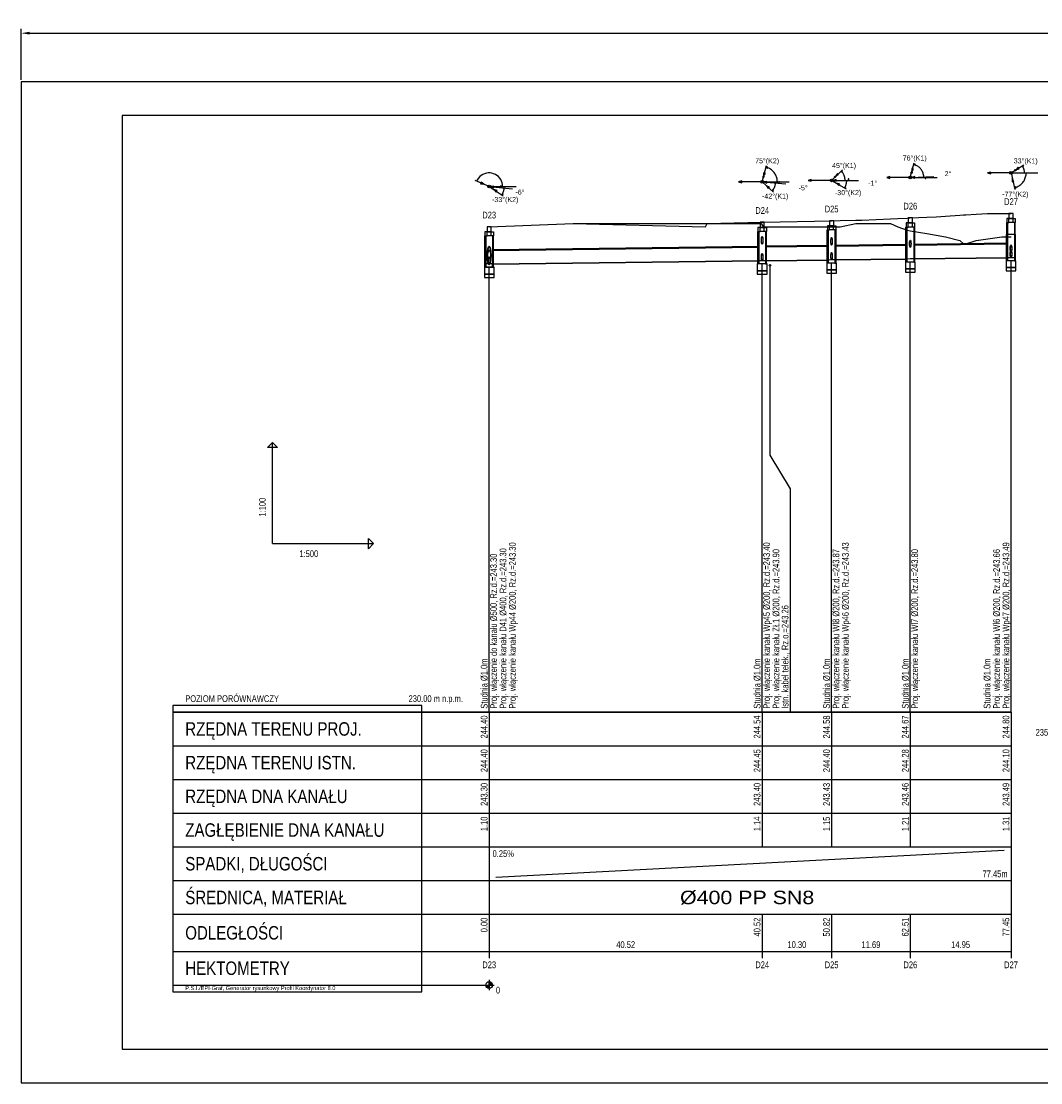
# Model space of a CAD drawing. Header units: metres. Extents: x 0 to 2625, y -705 to 306.
# Tile 2 of 34: x 0 to 303, y -360 to -45. Entities that reach past the tile are written whole.
import ezdxf
from ezdxf.enums import TextEntityAlignment as Align

# ---------------------------------------------------------------- set-up
doc = ezdxf.new("R2010")
doc.units = ezdxf.units.M
doc.header["$LTSCALE"] = 0.2
doc.layers.get('0').update_dxf_attribs({"color": 250, "linetype": 'CONTINUOUS'})
doc.layers.get('Defpoints').update_dxf_attribs({"linetype": 'CONTINUOUS'})
for name, color, linetype in [('Liczby', 7, 'CONTINUOUS'), ('Linie_opisowe', 7, 'CONTINUOUS'), ('Linie_tabeli', 7, 'CONTINUOUS'), ('Odcinki', 7, 'CONTINUOUS'), ('Opis_PZ', 7, 'CONTINUOUS'), ('Opis_uzbr_n', 7, 'CONTINUOUS'), ('Opis_wl', 7, 'CONTINUOUS'), ('Osie', 7, 'CONTINUOUS'), ('Teren_istn', 3, 'CONTINUOUS'), ('Teren_proj', 2, 'CONTINUOUS'), ('Uzbr_podz', 7, 'CONTINUOUS'), ('warstwa_nr_0', 8, 'CONTINUOUS'), ('Wezly', 7, 'CONTINUOUS'), ('Wymiary', 7, 'CONTINUOUS')]:
    doc.layers.add(name, color=color, linetype=linetype)
doc.styles.get("Standard").update_dxf_attribs({"font": 'arial.ttf'})
doc.dimstyles.new('ISO-25', dxfattribs={"dimtxt": 2.5, "dimasz": 2.5, "dimexe": 1.25, "dimexo": 0.625, "dimtad": 1, "dimdec": 4, "dimdsep": 46, "dimtxsty": 'Standard', "dimcen": 2.5, "dimadec": 0, "dimazin": 0, "dimtfac": 1, "dimtdec": 4, "dimtmove": 0, "dimatfit": 3, "dimfxl": 1, "dimtolj": 1, "dimtzin": 0, "dimarcsym": 0})

# ---------------------------------------------------------------- blocks, each defined once
blk = doc.blocks.new('*D4')
at = {"color": 0, "lineweight": -2, "transparency": 16777216}
for p, q in [((0, -61.93), (0, -46.83)), ((2218.36, -61.93), (2218.36, -46.83)), ((2.5, -48.08), (2215.86, -48.08))]:
    blk.add_line(p, q, dxfattribs=at)
at = {"color": 0, "transparency": 16777216}
for points in [[(2.5, -47.66), (2.5, -48.49), (0, -48.08)], [(2215.86, -47.66), (2215.86, -48.49), (2218.36, -48.08)]]:
    blk.add_solid(points, dxfattribs=at)
at = {"layer": 'Defpoints', "color": 0, "transparency": 16777216}
for p in [(2218.36, -48.08), (0, -62.56), (2218.36, -62.56)]:
    blk.add_point(p, dxfattribs=at)
at = {"color": 0, "transparency": 16777216, "insert": (1109.18, -46.17), "char_height": 2.5, "attachment_point": 5}
blk.add_mtext('\\A1;2218.356', dxfattribs=at)

msp = doc.modelspace()

# ---------------------------------------------------------------- linework, layer by layer
at = {"layer": 'Liczby'}
for p, q in [((137.42, -330.55751), (140.42, -330.55751)), ((137.42, -330.55751), (140.42, -330.55751)), ((137.9224, -330.62731), (139.9176, -330.48771)), ((137.9224, -330.62731), (139.9176, -330.48771)), ((137.9297, -330.69671), (139.9103, -330.41831)), ((137.9297, -330.69671), (139.9103, -330.41831)), ((137.9419, -330.76541), (139.8981, -330.34961)), ((137.9419, -330.76541), (139.8981, -330.34961)), ((137.9587, -330.83311), (139.8813, -330.28191)), ((137.9587, -330.83311), (139.8813, -330.28191)), ((137.9803, -330.89951), (139.8597, -330.21551)), ((137.9803, -330.89951), (139.8597, -330.21551)), ((138.0065, -330.96421), (139.8335, -330.15081)), ((138.0065, -330.96421), (139.8335, -330.15081)), ((138.0371, -331.02701), (139.8029, -330.08801)), ((138.0371, -331.02701), (139.8029, -330.08801)), ((138.072, -331.08741), (139.768, -330.02761)), ((138.072, -331.08741), (139.768, -330.02761)), ((138.111, -331.14531), (139.729, -329.96971)), ((138.111, -331.14531), (139.729, -329.96971)), ((138.154, -331.20031), (139.686, -329.91471)), ((138.154, -331.20031), (139.686, -329.91471)), ((138.2007, -331.25221), (139.6393, -329.86281)), ((138.2007, -331.25221), (139.6393, -329.86281)), ((138.2509, -331.30061), (139.5891, -329.81441)), ((138.2509, -331.30061), (139.5891, -329.81441)), ((138.3043, -331.34551), (139.5357, -329.76951)), ((138.3043, -331.34551), (139.5357, -329.76951)), ((138.3608, -331.38651), (139.4792, -329.72851)), ((138.3608, -331.38651), (139.4792, -329.72851)), ((138.42, -331.42351), (139.42, -329.69151)), ((138.42, -331.42351), (139.42, -329.69151)), ((138.4816, -331.45631), (139.3584, -329.65871)), ((138.4816, -331.45631), (139.3584, -329.65871)), ((138.5454, -331.48471), (139.2946, -329.63031)), ((138.5454, -331.48471), (139.2946, -329.63031)), ((138.611, -331.50861), (139.229, -329.60641)), ((138.611, -331.50861), (139.229, -329.60641)), ((138.6781, -331.52781), (139.1619, -329.58721)), ((138.6781, -331.52781), (139.1619, -329.58721)), ((138.7464, -331.54231), (139.0936, -329.57271)), ((138.7464, -331.54231), (139.0936, -329.57271)), ((138.8155, -331.55201), (139.0245, -329.56301)), ((138.8155, -331.55201), (139.0245, -329.56301)), ((138.8851, -331.55691), (138.9549, -329.55811)), ((138.8851, -331.55691), (138.9549, -329.55811)), ((138.92, -329.05751), (138.92, -332.05751)), ((138.92, -329.05751), (138.92, -332.05751))]:
    msp.add_line(p, q, dxfattribs=at)
msp.add_circle((138.92, -330.55751), 1, dxfattribs=at)
msp.add_circle((138.92, -330.55751), 1, dxfattribs=at)
at = {"layer": 'Linie_opisowe'}
msp.add_lwpolyline([(222.26, -116.95751), (222.26, -173.31751), (228.2595, -183.31751), (228.2595, -249.55751)], dxfattribs=at)
at = {"layer": 'Linie_tabeli'}
for p, q in [((74.568, -199.55751), (74.568, -169.55751)), ((74.568, -199.55751), (104.568, -199.55751)), ((138.92, -249.55751), (138.92, -259.55751)), ((138.92, -249.55751), (138.92, -320.55751)), ((219.9595, -249.55751), (219.9595, -259.55751)), ((240.5622, -249.55751), (240.5622, -259.55751)), ((263.9334, -249.55751), (263.9334, -259.55751)), ((293.825, -249.55751), (293.825, -259.55751)), ((293.825, -249.55751), (293.825, -320.55751)), ((45, -259.55751), (138.92, -259.55751)), ((138.92, -259.55751), (293.825, -259.55751)), ((138.92, -259.55751), (138.92, -289.55751)), ((219.9595, -259.55751), (219.9595, -289.55751)), ((240.5622, -259.55751), (240.5622, -289.55751)), ((263.9334, -259.55751), (263.9334, -289.55751)), ((293.825, -259.55751), (293.825, -289.55751)), ((45, -269.55751), (138.92, -269.55751)), ((138.92, -269.55751), (293.825, -269.55751)), ((45, -279.55751), (138.92, -279.55751)), ((138.92, -279.55751), (293.825, -279.55751)), ((45, -289.55751), (138.92, -289.55751)), ((138.92, -289.55751), (293.825, -289.55751)), ((138.92, -289.55751), (138.92, -299.55751)), ((293.825, -289.55751), (293.825, -299.55751)), ((140.92, -298.55751), (291.825, -290.55751)), ((45, -299.55751), (138.92, -299.55751)), ((138.92, -299.55751), (293.825, -299.55751)), ((293.825, -299.55751), (293.825, -309.55751)), ((45, -309.55751), (138.92, -309.55751)), ((138.92, -309.55751), (293.825, -309.55751)), ((138.92, -309.55751), (138.92, -322.55751)), ((219.9595, -309.55751), (219.9595, -322.55751)), ((240.5622, -309.55751), (240.5622, -322.55751)), ((263.9334, -309.55751), (263.9334, -322.55751)), ((293.825, -309.55751), (293.825, -322.55751)), ((45, -320.55751), (138.92, -320.55751)), ((138.92, -320.55751), (293.825, -320.55751)), ((45, -330.55751), (138.92, -330.55751))]:
    msp.add_line(p, q, dxfattribs=at)
for points in [[(30, -349.55751), (2208.356, -349.55751), (2208.356, -72.55751), (30, -72.55751)], [(74.568, -169.55751), (76.068, -171.05751), (73.068, -171.05751)], [(104.568, -199.55751), (103.068, -201.05751), (103.068, -198.05751)], [(45, -332.55751), (118.92, -332.55751), (118.92, -247.55751), (45, -247.55751)]]:
    msp.add_lwpolyline(points, close=True, dxfattribs=at)
for points in [[(219.9595, -249.55751), (219.9595, -116.55701)], [(240.5622, -249.55751), (240.5622, -116.29951)], [(263.9334, -249.55751), (263.9334, -116.00731)], [(293.825, -249.55751), (293.825, -115.63371)], [(138.92, -249.55751), (138.92, -117.55751)]]:
    msp.add_lwpolyline(points, dxfattribs=at)
for points in [[(45, -249.55751, 0.5, 0.5, 0), (138.92, -249.55751, 0.5, 0.5, 0)], [(138.92, -249.55751, 0.5, 0.5, 0), (293.825, -249.55751, 0.5, 0.5, 0)]]:
    msp.add_lwpolyline(points, format="xyseb", dxfattribs=at)
at = {"layer": 'Odcinki'}
for points in [[(139.92, -112.54501), (218.9595, -111.55701), (218.9595, -111.35701), (139.92, -112.34501)], [(220.9595, -111.53201), (239.5622, -111.29951), (239.5622, -111.09951), (220.9595, -111.33201)], [(241.5622, -111.27451), (262.9334, -111.00731), (262.9334, -110.80731), (241.5622, -111.07451)], [(264.9334, -110.98231), (292.825, -110.63371), (292.825, -110.43371), (264.9334, -110.78231)], [(139.92, -116.54501), (218.9595, -115.55701), (218.9595, -115.75701), (139.92, -116.74501)], [(220.9595, -115.53201), (239.5622, -115.29951), (239.5622, -115.49951), (220.9595, -115.73201)], [(241.5622, -115.27451), (262.9334, -115.00731), (262.9334, -115.20731), (241.5622, -115.47451)], [(264.9334, -114.98231), (292.825, -114.63371), (292.825, -114.83371), (264.9334, -115.18231)]]:
    msp.add_lwpolyline(points, close=True, dxfattribs=at)
at = {"layer": 'Opis_wl'}
for centre, major_axis in [((219.9595, -109.55751), (0, -1.1)), ((219.9595, -109.55751), (0, -1)), ((240.5622, -109.85751), (0, -1.1)), ((240.5622, -109.85751), (0, -1)), ((263.9334, -110.55751), (0, -1.1)), ((263.9334, -110.55751), (0, -1)), ((138.92, -114.05751), (0, -2.75)), ((138.92, -114.05751), (0, -2.5)), ((138.92, -114.55751), (0, -2.2)), ((138.92, -114.55751), (0, -2)), ((240.5622, -114.28701), (0, -1.1)), ((240.5622, -114.28701), (0, -1)), ((293.825, -111.95751), (0, -1.1)), ((293.825, -113.62121), (0, -1.1)), ((293.825, -111.95751), (0, -1)), ((293.825, -113.62121), (0, -1)), ((138.92, -115.55751), (0, -1.1)), ((138.92, -115.55751), (0, -1)), ((219.9595, -114.54451), (0, -1.1)), ((219.9595, -114.54451), (0, -1))]:
    msp.add_ellipse(centre, major_axis=major_axis, ratio=0.2, dxfattribs=at)
at = {"layer": 'Osie'}
for p, q in [((263.9334, -90.90491), (271.9334, -90.90491)), ((293.825, -89.55751), (301.825, -89.55751)), ((138.92, -93.55751), (146.92, -93.55751)), ((219.9595, -92.20271), (227.9595, -92.20271)), ((240.5622, -91.75411), (248.5622, -91.75411))]:
    msp.add_line(p, q, dxfattribs=at)
at = {"layer": 'Teren_istn'}
msp.add_lwpolyline([(138.92, -105.55751), (138.9591, -105.55751), (163.8525, -104.55751), (219.6292, -104.55751), (219.9595, -105.07301), (220.27, -105.55751), (240.5622, -105.55751), (243.0738, -105.55751), (247.7426, -104.55751), (258.0062, -104.55751), (260.1892, -105.55751), (262.9888, -106.55751), (263.9334, -106.71981), (268.8084, -107.55751), (274.4117, -108.55751), (278.614, -109.55751), (279.7644, -110.55751), (280.3752, -110.55751), (283.4619, -109.55751), (291.0752, -108.55751), (293.7229, -108.55751), (293.825, -108.55751)], dxfattribs=at)
at = {"layer": 'Teren_proj'}
msp.add_lwpolyline([(163.8525, -104.55751), (203.0913, -105.55751), (203.1044, -105.55751), (203.662, -104.55751), (219.6292, -104.20981), (219.9595, -104.20271), (220.27, -104.19591), (240.5622, -103.75411), (243.0738, -103.69941), (247.7426, -103.59771), (249.5906, -103.55751), (258.0062, -103.17461), (260.1892, -103.07521), (262.9888, -102.94791), (263.9334, -102.90491), (268.8084, -102.68311), (271.5679, -102.55751), (274.4117, -102.37171), (278.614, -102.09711), (279.7644, -102.02191), (280.3752, -101.98201), (283.4619, -101.78031), (286.872, -101.55751), (291.0752, -101.55751), (293.7229, -101.55751), (293.825, -101.55751)], dxfattribs=at)
at = {"layer": 'Uzbr_podz'}
msp.add_circle((222.26, -116.95751), 0.25, dxfattribs=at)
at = {"layer": 'warstwa_nr_0'}
msp.add_lwpolyline([(0, -359.55751), (2218.356, -359.55751), (2218.356, -62.55751), (0, -62.55751)], close=True, dxfattribs=at)
at = {"layer": 'Wezly'}
for p, q in [((294.425, -103.05751), (293.225, -103.05751)), ((139.52, -107.05751), (138.32, -107.05751)), ((220.5595, -105.70271), (219.3595, -105.70271)), ((220.5595, -106.90271), (219.3595, -106.90271)), ((241.1622, -105.25411), (239.9622, -105.25411)), ((241.1622, -106.45411), (239.9622, -106.45411)), ((264.5334, -104.40491), (263.3334, -104.40491)), ((264.5334, -105.60491), (263.3334, -105.60491)), ((294.425, -104.25751), (293.225, -104.25751)), ((139.52, -108.25751), (138.32, -108.25751)), ((294.945, -107.85751), (292.705, -107.85751))]:
    msp.add_line(p, q, dxfattribs=at)
for points in [[(239.9382, -105.25411), (241.1862, -105.25411), (241.1862, -103.75411), (239.9382, -103.75411)], [(263.3094, -104.40491), (264.5574, -104.40491), (264.5574, -102.90491), (263.3094, -102.90491)], [(293.225, -103.05751), (292.575, -103.05751), (292.575, -104.25751), (293.225, -104.25751)], [(293.201, -103.05751), (294.449, -103.05751), (294.449, -101.55751), (293.201, -101.55751)], [(294.425, -103.05751), (295.075, -103.05751), (295.075, -104.25751), (294.425, -104.25751)], [(138.32, -107.05751), (137.67, -107.05751), (137.67, -108.25751), (138.32, -108.25751)], [(138.296, -107.05751), (139.544, -107.05751), (139.544, -105.55751), (138.296, -105.55751)], [(139.52, -107.05751), (140.17, -107.05751), (140.17, -108.25751), (139.52, -108.25751)], [(218.9595, -116.55701), (218.6395, -116.55701), (218.6395, -106.90271), (218.9595, -106.90271)], [(219.3595, -105.70271), (218.7095, -105.70271), (218.7095, -106.90271), (219.3595, -106.90271)], [(219.3355, -105.70271), (220.5835, -105.70271), (220.5835, -104.20271), (219.3355, -104.20271)], [(220.5595, -105.70271), (221.2095, -105.70271), (221.2095, -106.90271), (220.5595, -106.90271)], [(220.9595, -116.55701), (221.2795, -116.55701), (221.2795, -106.90271), (220.9595, -106.90271)], [(239.5622, -116.29951), (239.2422, -116.29951), (239.2422, -106.45411), (239.5622, -106.45411)], [(239.9622, -105.25411), (239.3122, -105.25411), (239.3122, -106.45411), (239.9622, -106.45411)], [(241.1622, -105.25411), (241.8122, -105.25411), (241.8122, -106.45411), (241.1622, -106.45411)], [(241.5622, -116.29951), (241.8822, -116.29951), (241.8822, -106.45411), (241.5622, -106.45411)], [(262.9334, -116.00731), (262.6134, -116.00731), (262.6134, -105.60491), (262.9334, -105.60491)], [(263.3334, -104.40491), (262.6834, -104.40491), (262.6834, -105.60491), (263.3334, -105.60491)], [(264.5334, -104.40491), (265.1834, -104.40491), (265.1834, -105.60491), (264.5334, -105.60491)], [(264.9334, -116.00731), (265.2534, -116.00731), (265.2534, -105.60491), (264.9334, -105.60491)], [(292.825, -107.85751), (292.575, -107.85751), (292.575, -104.25751), (292.825, -104.25751)], [(294.825, -107.85751), (295.075, -107.85751), (295.075, -104.25751), (294.825, -104.25751)], [(137.92, -117.55751), (137.6, -117.55751), (137.6, -108.25751), (137.92, -108.25751)], [(139.92, -117.55751), (140.24, -117.55751), (140.24, -108.25751), (139.92, -108.25751)], [(292.825, -115.63371), (292.505, -115.63371), (292.505, -107.85751), (292.825, -107.85751)], [(294.825, -115.63371), (295.145, -115.63371), (295.145, -107.85751), (294.825, -107.85751)], [(137.92, -117.55751), (139.92, -117.55751), (139.92, -116.55751), (137.92, -116.55751)], [(218.5195, -118.55701), (221.3995, -118.55701), (221.3995, -116.55701), (218.5195, -116.55701)], [(219.9595, -116.55701), (218.9595, -116.55701), (218.9595, -115.55701), (219.9595, -115.54451), (220.9595, -115.53201), (220.9595, -116.55701)], [(239.1222, -118.29951), (242.0022, -118.29951), (242.0022, -116.29951), (239.1222, -116.29951)], [(240.5622, -116.29951), (239.5622, -116.29951), (239.5622, -115.29951), (240.5622, -115.28701), (241.5622, -115.27451), (241.5622, -116.29951)], [(262.4934, -118.00731), (265.3734, -118.00731), (265.3734, -116.00731), (262.4934, -116.00731)], [(263.9334, -116.00731), (262.9334, -116.00731), (262.9334, -115.00731), (263.9334, -114.99481), (264.9334, -114.98231), (264.9334, -116.00731)], [(292.385, -117.63371), (295.265, -117.63371), (295.265, -115.63371), (292.385, -115.63371)], [(293.825, -115.63371), (292.825, -115.63371), (292.825, -114.63371), (293.825, -114.62121), (294.825, -114.62121), (294.825, -115.63371)], [(137.48, -119.55751), (140.36, -119.55751), (140.36, -117.55751), (137.48, -117.55751)], [(137.48, -120.55751), (140.36, -120.55751), (140.36, -119.55751), (137.48, -119.55751)], [(218.5195, -119.55701), (221.3995, -119.55701), (221.3995, -118.55701), (218.5195, -118.55701)], [(239.1222, -119.29951), (242.0022, -119.29951), (242.0022, -118.29951), (239.1222, -118.29951)], [(262.4934, -119.00731), (265.3734, -119.00731), (265.3734, -118.00731), (262.4934, -118.00731)], [(292.385, -118.63371), (295.265, -118.63371), (295.265, -117.63371), (292.385, -117.63371)]]:
    msp.add_lwpolyline(points, close=True, dxfattribs=at)
at = {"layer": 'Wymiary'}
for p, q in [((219.9595, -92.20271), (221.2501, -87.37211)), ((263.9334, -90.90491), (265.0585, -86.54781)), ((293.825, -89.55751), (297.6015, -87.11041)), ((240.5622, -91.75411), (243.7626, -88.59061)), ((263.9334, -90.90491), (256.9334, -90.90491)), ((263.9334, -90.90491), (270.9291, -90.65901)), ((293.825, -89.55751), (286.825, -89.55751)), ((293.825, -89.55751), (294.9542, -94.42831)), ((138.92, -93.55751), (134.7733, -91.80961)), ((138.92, -93.55751), (143.0916, -96.31391)), ((138.92, -93.55751), (145.8824, -94.28221)), ((219.9595, -92.20271), (212.9595, -92.20271)), ((219.9595, -92.20271), (223.2986, -95.21931)), ((219.9595, -92.20271), (226.9353, -92.78421)), ((240.5622, -91.75411), (233.5622, -91.75411)), ((240.5622, -91.75411), (244.873, -94.28731)), ((240.5622, -91.75411), (247.5619, -91.81741))]:
    msp.add_line(p, q, dxfattribs=at)
for points in [[(221.121, -87.85511), (221.5542, -88.10481), (221.621, -87.85481)], [(264.9335, -87.03191), (265.3687, -87.27801), (265.4334, -87.02741)], [(295.2517, -88.63301), (296.2031, -88.32501), (295.9216, -87.89061)], [(297.1819, -87.38231), (297.3359, -87.85801), (297.5531, -87.71721)], [(220.3983, -90.56031), (220.8976, -89.69391), (220.3975, -89.56031)], [(241.7713, -90.55901), (242.6402, -90.06401), (242.2763, -89.69591)], [(243.407, -88.94211), (243.6545, -89.37661), (243.8386, -89.19461)], [(245.562, -91.79931), (245.6958, -91.31751), (245.437, -91.31521)], [(256.9334, -90.90491), (257.8993, -91.16371), (257.8993, -90.64611)], [(264.3332, -90.89081), (265.3076, -91.11561), (265.2894, -90.59821)], [(264.3584, -89.25891), (264.8505, -88.38831), (264.3493, -88.25891)], [(268.4306, -90.74681), (268.3183, -91.23401), (268.5769, -91.22491)], [(286.825, -89.55751), (287.791, -89.81631), (287.791, -89.29871)], [(294.2089, -91.21361), (294.1749, -92.21301), (294.6792, -92.09611)], [(135.2341, -92.00381), (135.5409, -91.60911), (135.3024, -91.50851)], [(137.3535, -92.89721), (136.5639, -92.28351), (136.3629, -92.76051)], [(139.3179, -93.59891), (140.2518, -93.95631), (140.3054, -93.44151)], [(140.3384, -94.49471), (141.0016, -95.24311), (141.2869, -94.81121)], [(142.4012, -93.91991), (142.5799, -93.45291), (142.3225, -93.42611)], [(212.9595, -92.20271), (213.9254, -92.46151), (213.9254, -91.94381)], [(220.3581, -92.23591), (221.2992, -92.57411), (221.3422, -92.05821)], [(221.2209, -93.34231), (221.7642, -94.18191), (222.1112, -93.79781)], [(222.9276, -94.88411), (223.3474, -94.61251), (223.1553, -94.43901)], [(224.9422, -92.61801), (225.1113, -92.14751), (224.8534, -92.12601)], [(233.5622, -91.75411), (234.5281, -92.01291), (234.5281, -91.49531)], [(240.9622, -91.75771), (241.9258, -92.02521), (241.9304, -91.50761)], [(242.0279, -92.61541), (242.7295, -93.32791), (242.9918, -92.88161)], [(244.4419, -94.03401), (244.7982, -93.68321), (244.575, -93.55201)], [(294.8413, -93.94131), (295.341, -93.95831), (295.2825, -93.70611)], [(142.6745, -96.03821), (143.0487, -95.70661), (142.8327, -95.56391)]]:
    msp.add_lwpolyline(points, close=True, dxfattribs=at)
for points in [[(224.4595, -92.20271), (224.4498, -91.90821), (224.4209, -91.61501), (224.3729, -91.32431), (224.306, -91.03731), (224.2204, -90.75541), (224.1166, -90.47971), (223.9949, -90.21131), (223.8559, -89.95151), (223.7003, -89.70141), (223.5286, -89.46191), (223.3416, -89.23421), (223.1401, -89.01931), (222.9249, -88.81801), (222.6971, -88.63121), (222.4575, -88.45971), (222.2072, -88.30421), (221.9473, -88.16551), (221.6788, -88.04411), (221.403, -87.94051), (221.121, -87.85511)], [(267.9334, -90.90491), (267.9247, -90.64151), (267.8987, -90.37921), (267.8555, -90.11921), (267.7952, -89.86261), (267.7182, -89.61051), (267.6247, -89.36411), (267.5152, -89.12431), (267.3902, -88.89231), (267.2502, -88.66901), (267.0957, -88.45541), (266.9275, -88.25251), (266.7463, -88.06101), (266.5529, -87.88201), (266.3482, -87.71601), (266.1329, -87.56391), (265.9081, -87.42631), (265.6747, -87.30381), (265.4338, -87.19691), (265.1863, -87.10621), (264.9335, -87.03191)], [(297.825, -89.55751), (297.8234, -89.44251), (297.8184, -89.32761), (297.8102, -89.21301), (297.7986, -89.09851), (297.7838, -88.98451), (297.7657, -88.87101), (297.7443, -88.75801), (297.7197, -88.64571), (297.6919, -88.53411), (297.6609, -88.42341), (297.6267, -88.31361), (297.5894, -88.20481), (297.5489, -88.09721), (297.5054, -87.99071), (297.4589, -87.88561), (297.4093, -87.78181), (297.3568, -87.67951), (297.3014, -87.57881), (297.243, -87.47971), (297.1819, -87.38231)], [(142.92, -93.55751), (142.8824, -93.01071), (142.7705, -92.47411), (142.5862, -91.95791), (142.3332, -91.47171), (142.016, -91.02471), (141.6407, -90.62531), (141.2143, -90.28091), (140.7448, -89.99801), (140.2411, -89.78201), (139.7125, -89.63681), (139.1691, -89.56531), (138.621, -89.56871), (138.0785, -89.64701), (137.5519, -89.79881), (137.0509, -90.02111), (136.585, -90.30981), (136.1629, -90.65951), (135.7926, -91.06361), (135.4811, -91.51451), (135.2341, -92.00381)], [(244.5622, -91.75411), (244.5592, -91.59821), (244.5501, -91.44261), (244.5349, -91.28741), (244.5137, -91.13291), (244.4865, -90.97941), (244.4533, -90.82711), (244.4142, -90.67611), (244.3693, -90.52681), (244.3186, -90.37941), (244.2622, -90.23411), (244.2001, -90.09101), (244.1326, -89.95051), (244.0596, -89.81281), (243.9813, -89.67801), (243.8977, -89.54631), (243.8092, -89.41801), (243.7157, -89.29321), (243.6174, -89.17221), (243.5144, -89.05511), (243.407, -88.94211)], [(294.8413, -93.94131), (295.1331, -93.86321), (295.4191, -93.76571), (295.6979, -93.64931), (295.9682, -93.51441), (296.2289, -93.36171), (296.4787, -93.19181), (296.7166, -93.00551), (296.9414, -92.80371), (297.1522, -92.58731), (297.348, -92.35721), (297.528, -92.11451), (297.6912, -91.86031), (297.837, -91.59571), (297.9647, -91.32191), (298.0738, -91.04021), (298.1637, -90.75171), (298.234, -90.45791), (298.2845, -90.16001), (298.3149, -89.85941), (298.325, -89.55751)], [(142.4012, -93.91991), (142.4048, -93.88371), (142.408, -93.84761), (142.4108, -93.81141), (142.4132, -93.77521), (142.4153, -93.73891), (142.417, -93.70271), (142.4183, -93.66641), (142.4192, -93.63011), (142.4198, -93.59381), (142.42, -93.55751)], [(142.6745, -96.03821), (142.7453, -95.92761), (142.8128, -95.81491), (142.8771, -95.70031), (142.9379, -95.58391), (142.9954, -95.46571), (143.0493, -95.34601), (143.0998, -95.22471), (143.1467, -95.10191), (143.1899, -94.97791), (143.2296, -94.85271), (143.2656, -94.72631), (143.2978, -94.59901), (143.3264, -94.47071), (143.3511, -94.34171), (143.3721, -94.21201), (143.3894, -94.08181), (143.4028, -93.95111), (143.4123, -93.82011), (143.4181, -93.68891), (143.42, -93.55751)], [(222.9276, -94.88411), (223.0241, -94.77331), (223.1164, -94.65901), (223.2045, -94.54141), (223.2882, -94.42071), (223.3674, -94.29691), (223.442, -94.17031), (223.512, -94.04111), (223.5771, -93.90941), (223.6373, -93.77541), (223.6926, -93.63921), (223.7428, -93.50121), (223.788, -93.36131), (223.828, -93.21991), (223.8627, -93.07721), (223.8922, -92.93321), (223.9164, -92.78831), (223.9352, -92.64261), (223.9487, -92.49631), (223.9568, -92.34961), (223.9595, -92.20271)], [(244.4419, -94.03401), (244.5011, -93.93011), (244.5575, -93.82481), (244.6111, -93.71791), (244.6618, -93.60971), (244.7097, -93.50011), (244.7546, -93.38931), (244.7965, -93.27741), (244.8355, -93.16441), (244.8715, -93.05041), (244.9044, -92.93551), (244.9342, -92.81971), (244.961, -92.70321), (244.9846, -92.58611), (245.0052, -92.46831), (245.0226, -92.35001), (245.0368, -92.23131), (245.0479, -92.11231), (245.0559, -91.99301), (245.0606, -91.87361), (245.0622, -91.75411)]]:
    msp.add_lwpolyline(points, dxfattribs=at)
for centre, radius in [((220.3467, -90.75351), 0.2), ((240.5622, -91.75411), 0.4), ((241.629, -90.69961), 0.2), ((263.9334, -90.90491), 0.4), ((264.3084, -89.45251), 0.2), ((293.825, -89.55751), 0.4), ((295.0839, -88.74181), 0.2), ((138.92, -93.55751), 0.4), ((219.9595, -92.20271), 0.4)]:
    msp.add_circle(centre, radius, dxfattribs=at)

# ---------------------------------------------------------------- texts
at = {"layer": 'Liczby', "width": 0.8}
for s, height, p in [('75%%D(K2)', 1.5, (221.4307, -86.69581)), ('76%%D(K1)', 1.5, (265.2335, -85.87001)), ('33%%D(K1)', 1.5, (298.189, -86.72971)), ('45%%D(K1)', 1.5, (244.2605, -88.09851)), ('2%%D', 1.5, (275.1265, -90.51151)), ('-6%%D', 1.5, (148.0706, -96.01001)), ('-5%%D', 1.5, (232.1173, -94.71621)), ('-30%%D(K2)', 1.5, (245.4765, -96.14201)), ('-1%%D', 1.5, (252.7617, -93.36451)), ('-33%%D(K2)', 1.5, (143.6757, -98.19971)), ('-42%%D(K1)', 1.5, (223.818, -97.18861)), ('D27', 2, (293.825, -99.05751)), ('-77%%D(K2)', 1.5, (295.1123, -96.61031)), ('D24', 2, (219.9595, -101.70271)), ('D25', 2, (240.5622, -101.25411)), ('D26', 2, (263.9334, -100.40491)), ('D23', 2, (138.92, -103.05751)), ('40.52', 2, (179.4397, -319.55751)), ('10.30', 2, (230.2609, -319.55751)), ('11.69', 2, (252.2478, -319.55751)), ('14.95', 2, (278.8792, -319.55751)), ('D23', 2, (138.92, -325.55751)), ('D24', 2, (219.9595, -325.55751)), ('D25', 2, (240.5622, -325.55751)), ('D26', 2, (263.9334, -325.55751)), ('D27', 2, (293.825, -325.55751))]:
    msp.add_text(s, height=height, dxfattribs=at).set_placement(p, align=Align.CENTER)
msp.add_text('1:100', height=2, rotation=90, dxfattribs=at).set_placement((72.568, -191.55751))
for s, p in [('1:500', (82.568, -203.55751)), ('0.25%', (139.92, -292.55751)), ('0', (140.92, -333.05751)), ('0', (140.92, -333.05751))]:
    msp.add_text(s, height=2, dxfattribs=at).set_placement(p)
for s, p in [('244.40', (138.42, -250.55751)), ('244.54', (219.4595, -250.55751)), ('244.58', (240.0622, -250.55751)), ('244.67', (263.4334, -250.55751)), ('244.80', (293.325, -250.55751)), ('244.40', (138.42, -260.55751)), ('244.45', (219.4595, -260.55751)), ('244.40', (240.0622, -260.55751)), ('244.28', (263.4334, -260.55751)), ('244.10', (293.325, -260.55751)), ('243.30', (138.42, -270.55751)), ('243.40', (219.4595, -270.55751)), ('243.43', (240.0622, -270.55751)), ('243.46', (263.4334, -270.55751)), ('243.49', (293.325, -270.55751)), ('1.10', (138.42, -280.55751)), ('1.14', (219.4595, -280.55751)), ('1.15', (240.0622, -280.55751)), ('1.21', (263.4334, -280.55751)), ('1.31', (293.325, -280.55751)), ('0.00', (138.42, -310.55751)), ('40.52', (219.4595, -310.55751)), ('50.82', (240.0622, -310.55751)), ('62.51', (263.4334, -310.55751)), ('77.45', (293.325, -310.55751))]:
    msp.add_text(s, height=2, rotation=90, dxfattribs=at).set_placement(p, align=Align.RIGHT)
msp.add_text('77.45m', height=2, dxfattribs=at).set_placement((292.825, -298.55751), align=Align.RIGHT)
at = {"layer": 'Liczby', "width": 1.134996}
msp.add_text('%%C400 PP SN8 ', height=4, dxfattribs=at).set_placement((195.5725, -306.55751), (237.1725, -306.55751), align=Align.FIT)
at = {"layer": 'Linie_tabeli', "width": 0.8}
for s, height, p in [('POZIOM PORÓWNAWCZY', 2, (48.696, -246.55751)), ('RZĘDNA TERENU PROJ.', 4, (48.696, -256.55751)), ('RZĘDNA TERENU ISTN.', 4, (48.696, -266.55751)), ('RZĘDNA DNA KANAŁU', 4, (48.696, -276.55751)), ('ZAGŁĘBIENIE DNA KANAŁU', 4, (48.696, -286.55751)), ('SPADKI, DŁUGOŚCI', 4, (48.696, -296.55751)), ('ŚREDNICA, MATERIAŁ', 4, (48.696, -306.55751)), ('ODLEGŁOŚCI', 4, (48.696, -317.05751)), ('HEKTOMETRY', 4, (48.696, -327.55751)), ('P.S.I./EPI-Graf, Generator rysunkowy Profil Koordynator 8.0', 1.2, (48.696, -332.05751))]:
    msp.add_text(s, height=height, dxfattribs=at).set_placement(p)
for s, p in [('230.00 m n.p.m.', (131.13601, -246.55751)), ('235.00m', (309.825, -256.55751))]:
    msp.add_text(s, height=2, dxfattribs=at).set_placement(p, align=Align.RIGHT)
at = {"layer": 'Opis_PZ', "width": 0.8}
for p in [(138.42, -248.55751), (219.4595, -248.55751), (240.0622, -248.55751), (263.4334, -248.55751), (287.725, -248.55751)]:
    msp.add_text('Studnia %%C1.0m', height=2, rotation=90, dxfattribs=at).set_placement(p)
at = {"layer": 'Opis_uzbr_n', "width": 0.8}
msp.add_text('Istn. kabel telek., Rz.o.=243.26', height=2, rotation=90, dxfattribs=at).set_placement((227.7595, -248.55751))
at = {"layer": 'Opis_wl', "width": 0.8}
for s, p in [('Proj. włączenie kanału D41 %%C400, Rz.d.=243.30', (144.02, -248.55751)), ('Proj. włączenie kanału Wp44 %%C200, Rz.d.=243.30', (146.82, -248.55751)), ('Proj. włączenie kanału Wp45 %%C200, Rz.d.=243.40', (222.2595, -248.55751)), ('Proj. włączenie kanału ZŁ1 %%C200, Rz.d.=243.90', (225.0595, -248.55751)), ('Proj. włączenie kanału Wl8 %%C200, Rz.d.=243.87', (242.8622, -248.55751)), ('Proj. włączenie kanału Wp46 %%C200, Rz.d.=243.43', (245.6622, -248.55751)), ('Proj. włączenie kanału Wl7 %%C200, Rz.d.=243.80', (266.2334, -248.55751)), ('Proj. włączenie kanału Wl6 %%C200, Rz.d.=243.66', (290.525, -248.55751)), ('Proj. włączenie kanału Wp47 %%C200, Rz.d.=243.49', (293.325, -248.55751)), ('Proj. włączenie do kanału %%C500, Rz.d.=243.30', (141.22, -248.55751))]:
    msp.add_text(s, height=2, rotation=90, dxfattribs=at).set_placement(p)

# ---------------------------------------------------------------- dimensions: what is measured, and where the dimension line sits
dim = msp.add_linear_dim(base=(2218.356, -48.07596), p1=(0, -62.55751), p2=(2218.356, -62.55751), dimstyle='ISO-25')
dim.commit()
dim.dimension.update_dxf_attribs({"geometry": '*D4', "text_midpoint": (1109.178, -48.07596), "dimtype": 160})

doc.saveas('drawing.dxf')
